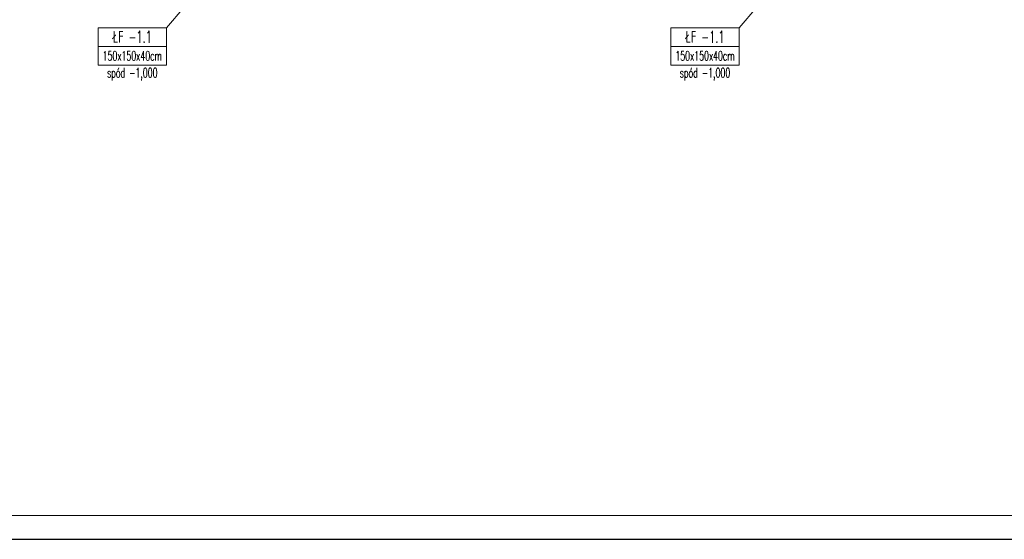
# Model space of a CAD drawing. Header units: centimetres. Extents: x 125945 to 146944, y 20629 to 31773.
# Tile 26 of 80: x 134872 to 135905, y 22758 to 23303. Entities that reach past the tile are written whole.
import ezdxf

# ---------------------------------------------------------------- set-up
doc = ezdxf.new("R2010")
doc.units = ezdxf.units.CM
doc.layers.add('e-cad_cienkie', color=88, linetype='Continuous', lineweight=15)
doc.layers.add('K- OPISY', color=40, linetype='Continuous', lineweight=15)
doc.styles.add('e-cad_1', font='simplex.shx', dxfattribs={"width": 0.6})

msp = doc.modelspace()

# ---------------------------------------------------------------- linework, layer by layer
at = {"layer": 'Defpoints'}
msp.add_lwpolyline([(133206.41, 22757.95), (137606.41, 22757.95), (137606.41, 24242.95), (133206.41, 24242.95)], close=True, dxfattribs=at)
at = {"layer": 'e-cad_cienkie'}
msp.add_lwpolyline([(133356.41, 22782.95), (137581.41, 22782.95), (137581.41, 24217.95), (133356.41, 24217.95)], close=True, dxfattribs=at)
at = {"layer": 'K- OPISY', "color": 32}
for points in [[(135026.28, 23293.95), (135063.38, 23337.82)], [(135626.92, 23293.95), (135664.02, 23337.82)]]:
    msp.add_lwpolyline(points, dxfattribs=at)
for points in [[(135026.28, 23293.95), (134954.82, 23293.95), (134954.82, 23274.5), (135026.28, 23274.5)], [(135626.92, 23293.95), (135555.46, 23293.95), (135555.46, 23274.5), (135626.92, 23274.5)], [(135026.28, 23274.5), (134954.82, 23274.5), (134954.82, 23255.06), (135026.28, 23255.06)], [(135626.92, 23274.5), (135555.46, 23274.5), (135555.46, 23255.06), (135626.92, 23255.06)]]:
    msp.add_lwpolyline(points, close=True, dxfattribs=at)

# ---------------------------------------------------------------- texts
at = {"layer": 'K- OPISY', "color": 32, "width": 71.4626, "attachment_point": 5, "style": 'e-cad_1'}
for s, insert, char_height in [('ŁF -1.1', (134990.55, 23284.62), 12.5), ('ŁF -1.1', (135591.19, 23284.62), 12.5), ('150x150x40cm', (134990.55, 23264.8), 10), ('150x150x40cm', (135591.19, 23264.8), 10), ('spód -1,000', (134990.55, 23245.39), 10), ('spód -1,000', (135591.19, 23245.39), 10)]:
    msp.add_mtext(s, dxfattribs=dict(at, insert=insert, char_height=char_height))

doc.saveas('drawing.dxf')
